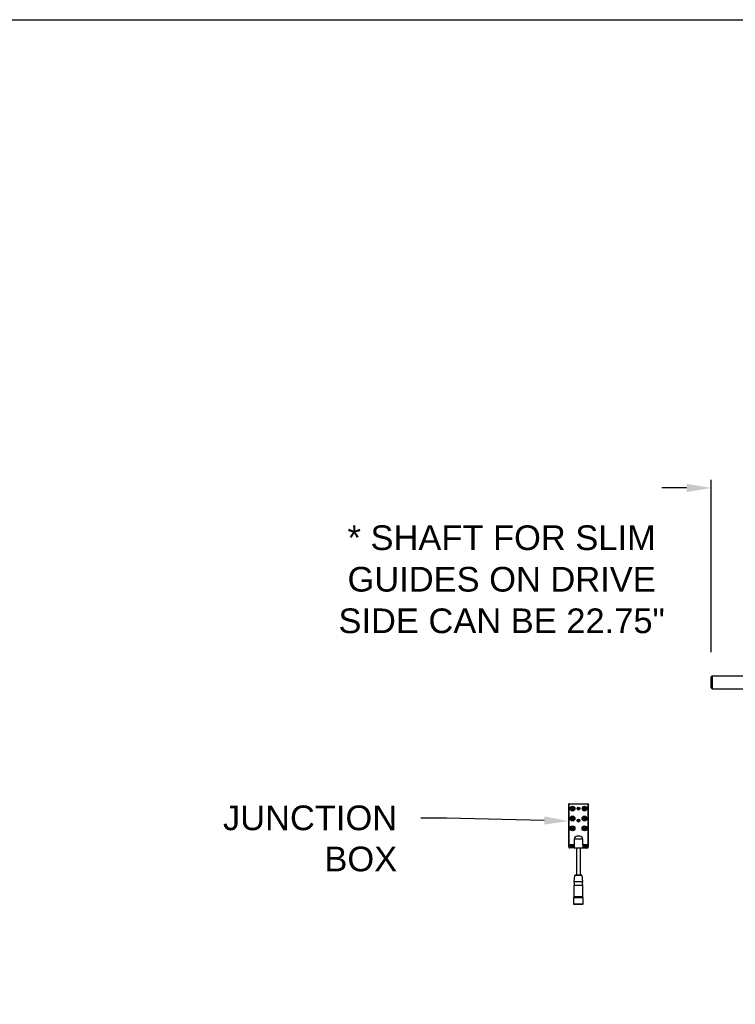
# Model space of a CAD drawing. Header units: inches. Extents: x 170 to 288, y 234 to 248.
# Tile 17 of 256: x 174.36 to 177.08, y 243.44 to 247.18. Entities that reach past the tile are written whole.
import ezdxf
from ezdxf import colors
from ezdxf.entities.mleader import LeaderData, LeaderLine
from ezdxf.math import Vec2, Vec3

# ---------------------------------------------------------------- set-up
doc = ezdxf.new("R2010")
doc.units = ezdxf.units.IN
doc.header["$LTSCALE"] = 0.25
doc.header["$MEASUREMENT"] = 0
doc.layers.add('ANNOTATIONS', color=1, linetype='Continuous')
doc.layers.add('SLIM E GUIDE MOTOR LH', color=7, linetype='Continuous')
doc.styles.add('ARIAL', font='arial.ttf', dxfattribs={"height": 0.09375})
doc.dimstyles.new('STANDARD$0', dxfattribs={"dimtxt": 0.09375, "dimasz": 0.09375, "dimexe": 0.03125, "dimexo": 0.046875, "dimgap": 0.09, "dimtad": 0, "dimtih": 1, "dimtoh": 1, "dimdec": 4, "dimzin": 0, "dimdsep": 46, "dimtxsty": 'ARIAL', "dimcen": 0.09, "dimadec": 0, "dimazin": 0, "dimtfac": 1, "dimtdec": 4, "dimtofl": 0, "dimtmove": 0, "dimatfit": 1, "dimfxl": 1, "dimtolj": 1, "dimtzin": 0, "dimarcsym": 0})

# ---------------------------------------------------------------- blocks, each defined once
blk = doc.blocks.new('*D8')
at = {"layer": 'ANNOTATIONS', "color": 0, "lineweight": -2, "transparency": 16777216}
for p, q in [((176.9912, 244.7789), (176.9912, 245.4338)), ((177.6158, 244.2825), (177.6158, 245.4338)), ((176.8974, 245.4025), (176.8037, 245.4025)), ((177.7095, 245.4025), (177.8033, 245.4025))]:
    blk.add_line(p, q, dxfattribs=at)
at = {"layer": 'ANNOTATIONS', "color": 0, "transparency": 16777216}
for points in [[(176.8974, 245.4182), (176.8974, 245.3869), (176.9912, 245.4025)], [(177.7095, 245.4182), (177.7095, 245.3869), (177.6158, 245.4025)]]:
    blk.add_solid(points, dxfattribs=at)
at = {"layer": 'defpoints', "color": 0, "transparency": 16777216}
for p in [(177.6158, 245.4025), (176.9912, 244.6852), (177.6158, 244.1887)]:
    blk.add_point(p, dxfattribs=at)
at = {"layer": 'ANNOTATIONS', "color": 0, "transparency": 16777216, "insert": (177.3545, 245.4025), "char_height": 0.09375, "attachment_point": 5, "style": 'ARIAL'}
blk.add_mtext('\\A1;27 1/2"', dxfattribs=at)

msp = doc.modelspace()

# ---------------------------------------------------------------- linework, layer by layer
at = {"layer": 'defpoints'}
msp.add_lwpolyline([(189.05875, 234.44685), (169.58887, 234.44685), (169.58887, 247.18196), (189.05875, 247.18196)], close=True, dxfattribs=at)
at = {"layer": 'SLIM E GUIDE MOTOR LH'}
for p, q in [((176.99116, 244.64278), (176.99116, 244.68519)), ((176.9945, 244.68865), (176.9945, 244.63944)), ((176.9945, 244.68865), (177.11165, 244.68865)), ((176.99116, 244.64278), (176.9945, 244.63944)), ((176.9945, 244.63944), (177.11165, 244.63944)), ((176.45003, 244.03799), (176.45034, 244.2016)), ((176.45056, 244.04689), (176.45085, 244.20109)), ((176.45085, 244.20212), (176.52249, 244.20198)), ((176.45136, 244.2016), (176.52198, 244.20147)), ((176.46838, 244.18475), (176.46838, 244.18339)), ((176.46915, 244.18475), (176.46838, 244.18475)), ((176.52249, 244.20096), (176.5222, 244.04676)), ((176.523, 244.20147), (176.5227, 244.03785)), ((176.46838, 244.18339), (176.46917, 244.18338)), ((176.49156, 244.07957), (176.48132, 244.07958)), ((176.46958, 244.04634), (176.45107, 244.04638)), ((176.4647, 244.03731), (176.45634, 244.03733)), ((176.45635, 244.0433), (176.46471, 244.04328)), ((176.46958, 244.04634), (176.46956, 244.03423)), ((176.46962, 244.06835), (176.46958, 244.04634)), ((176.50318, 244.04628), (176.50316, 244.03417)), ((176.50318, 244.04628), (176.50322, 244.06829)), ((176.52169, 244.04625), (176.50318, 244.04628)), ((176.51638, 244.03722), (176.50803, 244.03723)), ((176.50804, 244.0432), (176.5164, 244.04319)), ((176.46956, 244.03423), (176.45374, 244.03426)), ((176.47595, 244.03332), (176.47595, 244.03422)), ((176.47968, 243.93097), (176.47987, 244.03331)), ((176.49284, 244.03329), (176.49265, 243.93094)), ((176.49676, 244.03418), (176.49676, 244.03328)), ((176.51897, 244.03414), (176.50316, 244.03417)), ((176.47048, 243.90526), (176.47286, 243.93005)), ((176.49947, 243.93), (176.50176, 243.9052)), ((176.47002, 243.84911), (176.47009, 243.89175)), ((176.50209, 243.89169), (176.50201, 243.84905)), ((176.46861, 243.84515), (176.47002, 243.84911)), ((176.50201, 243.84905), (176.50341, 243.84509)), ((176.46856, 243.82045), (176.46861, 243.84515)), ((176.50341, 243.84509), (176.50336, 243.82039))]:
    msp.add_line(p, q, dxfattribs=at)
at = {"layer": 'SLIM E GUIDE MOTOR LH', "flags": 128}
for points in [[(176.50322, 244.06829), (176.50297, 244.06829), (176.50221, 244.06829), (176.50097, 244.06829), (176.49929, 244.06829), (176.49722, 244.0683), (176.49482, 244.0683), (176.49217, 244.06831), (176.48934, 244.06831), (176.48642, 244.06832), (176.4835, 244.06832), (176.48067, 244.06833), (176.47802, 244.06833), (176.47562, 244.06834), (176.47355, 244.06834), (176.47187, 244.06834), (176.47063, 244.06835), (176.46987, 244.06835), (176.46962, 244.06835)], [(176.50316, 244.03417), (176.5029, 244.03417), (176.50215, 244.03417), (176.50091, 244.03418), (176.49923, 244.03418), (176.49716, 244.03418), (176.49476, 244.03419), (176.4921, 244.03419), (176.48928, 244.0342), (176.48636, 244.0342), (176.48344, 244.03421), (176.48061, 244.03421), (176.47796, 244.03422), (176.47556, 244.03422), (176.47349, 244.03423), (176.47181, 244.03423), (176.47057, 244.03423), (176.46981, 244.03423), (176.46956, 244.03423)], [(176.48636, 244.0333), (176.48412, 244.0333), (176.48199, 244.03331), (176.48006, 244.03331), (176.47843, 244.03331), (176.47716, 244.03332), (176.47633, 244.03332), (176.47597, 244.03332), (176.47595, 244.03332)], [(176.49676, 244.03328), (176.49675, 244.03328), (176.49638, 244.03328), (176.49555, 244.03328), (176.49429, 244.03328), (176.49265, 244.03329), (176.49072, 244.03329), (176.48859, 244.03329), (176.48636, 244.0333)], [(176.48616, 243.93003), (176.48365, 243.93003), (176.48122, 243.93003), (176.47897, 243.93004), (176.47698, 243.93004), (176.47533, 243.93005), (176.47406, 243.93005), (176.47323, 243.93005), (176.47287, 243.93005), (176.47286, 243.93005)], [(176.48617, 243.93095), (176.48377, 243.93096), (176.48146, 243.93096), (176.47934, 243.93097), (176.47748, 243.93097), (176.47595, 243.93097), (176.47482, 243.93097), (176.47412, 243.93098), (176.47388, 243.93098)], [(176.49947, 243.93), (176.49945, 243.93), (176.49909, 243.93), (176.49827, 243.93), (176.497, 243.93001), (176.49535, 243.93001), (176.49336, 243.93001), (176.49111, 243.93002), (176.48868, 243.93002), (176.48616, 243.93003)], [(176.49845, 243.93093), (176.49822, 243.93093), (176.49752, 243.93093), (176.49638, 243.93093), (176.49485, 243.93094), (176.49299, 243.93094), (176.49087, 243.93094), (176.48856, 243.93095), (176.48617, 243.93095)], [(176.48609, 243.89172), (176.48332, 243.89173), (176.48062, 243.89173), (176.47809, 243.89174), (176.47581, 243.89174), (176.47384, 243.89175), (176.47224, 243.89175), (176.47106, 243.89175), (176.47034, 243.89175), (176.47009, 243.89175)], [(176.48612, 243.90523), (176.4834, 243.90524), (176.48077, 243.90524), (176.4783, 243.90525), (176.47607, 243.90525), (176.47414, 243.90525), (176.47258, 243.90526), (176.47142, 243.90526), (176.47072, 243.90526), (176.47048, 243.90526)], [(176.50209, 243.89169), (176.50185, 243.8917), (176.50113, 243.8917), (176.49995, 243.8917), (176.49835, 243.8917), (176.49638, 243.89171), (176.49409, 243.89171), (176.49157, 243.89171), (176.48887, 243.89172), (176.48609, 243.89172)], [(176.50176, 243.9052), (176.50152, 243.9052), (176.50081, 243.9052), (176.49966, 243.90521), (176.4981, 243.90521), (176.49617, 243.90521), (176.49394, 243.90522), (176.49147, 243.90522), (176.48883, 243.90523), (176.48612, 243.90523)], [(176.48879, 243.84908), (176.48324, 243.84909), (176.48054, 243.84909), (176.47801, 243.8491), (176.47573, 243.8491), (176.47376, 243.8491), (176.47216, 243.84911), (176.47098, 243.84911), (176.47026, 243.84911), (176.47002, 243.84911)], [(176.50201, 243.84905), (176.50177, 243.84905), (176.50105, 243.84905), (176.49987, 243.84905), (176.49827, 243.84906), (176.4963, 243.84906), (176.49401, 243.84907), (176.49149, 243.84907), (176.48879, 243.84908)], [(176.48596, 243.82042), (176.4831, 243.82043), (176.48031, 243.82043), (176.47768, 243.82044), (176.47527, 243.82044), (176.47316, 243.82044), (176.4714, 243.82045), (176.47003, 243.82045), (176.4691, 243.82045), (176.46862, 243.82045), (176.46856, 243.82045)], [(176.48601, 243.84512), (176.48314, 243.84513), (176.48036, 243.84513), (176.47773, 243.84514), (176.47532, 243.84514), (176.47321, 243.84514), (176.47144, 243.84515), (176.47007, 243.84515), (176.46914, 243.84515), (176.46867, 243.84515), (176.46861, 243.84515)], [(176.48873, 243.81939), (176.48319, 243.8194), (176.4805, 243.81941), (176.47797, 243.81941), (176.47567, 243.81942), (176.47367, 243.81942), (176.47202, 243.81942), (176.47077, 243.81943), (176.46995, 243.81943), (176.4696, 243.81943), (176.46958, 243.81943)], [(176.50336, 243.82039), (176.5033, 243.82039), (176.50283, 243.82039), (176.50189, 243.82039), (176.50053, 243.82039), (176.49876, 243.8204), (176.49665, 243.8204), (176.49424, 243.82041), (176.49161, 243.82041), (176.48883, 243.82042), (176.48596, 243.82042)], [(176.50341, 243.84509), (176.50335, 243.84509), (176.50287, 243.84509), (176.50194, 243.84509), (176.50057, 243.84509), (176.49881, 243.8451), (176.49669, 243.8451), (176.49429, 243.8451), (176.49166, 243.84511), (176.48887, 243.84511), (176.48601, 243.84512)], [(176.50233, 243.81937), (176.50232, 243.81937), (176.50197, 243.81937), (176.50115, 243.81937), (176.4999, 243.81937), (176.49825, 243.81937), (176.49625, 243.81938), (176.49395, 243.81938), (176.49141, 243.81939), (176.48873, 243.81939)]]:
    msp.add_lwpolyline(points, dxfattribs=at)
at = {"layer": 'SLIM E GUIDE MOTOR LH'}
for centre, radius in [((176.46378, 244.18401), 0.00913), ((176.46378, 244.18401), 0.00785), ((176.46107, 244.18673), 0.000853), ((176.46378, 244.18401), 0.000853), ((176.4665, 244.18672), 0.000853), ((176.48664, 244.18388), 0.00536), ((176.48664, 244.18388), 0.00292), ((176.50949, 244.18393), 0.00913), ((176.50949, 244.18393), 0.00785), ((176.50949, 244.18393), 0.00542), ((176.50679, 244.18664), 0.000853), ((176.50949, 244.18393), 0.000853), ((176.51221, 244.18663), 0.000853), ((176.46371, 244.14648), 0.00913), ((176.46371, 244.14648), 0.00785), ((176.46371, 244.14648), 0.00542), ((176.461, 244.1492), 0.000853), ((176.46106, 244.1813), 0.000853), ((176.46371, 244.14648), 0.000853), ((176.46643, 244.14919), 0.000853), ((176.46649, 244.18129), 0.000853), ((176.50942, 244.1464), 0.00913), ((176.50942, 244.1464), 0.00785), ((176.50942, 244.1464), 0.00542), ((176.50672, 244.14912), 0.000853), ((176.50678, 244.18122), 0.000853), ((176.50942, 244.1464), 0.000853), ((176.51214, 244.14911), 0.000853), ((176.5122, 244.18121), 0.000853), ((176.46364, 244.10896), 0.00913), ((176.46364, 244.10896), 0.00785), ((176.46364, 244.10896), 0.00542), ((176.46093, 244.11167), 0.000853), ((176.46099, 244.14378), 0.000853), ((176.46364, 244.10896), 0.000853), ((176.46636, 244.11166), 0.000853), ((176.46642, 244.14377), 0.000853), ((176.48655, 244.13817), 0.00536), ((176.48655, 244.13817), 0.00292), ((176.50935, 244.10887), 0.00913), ((176.50935, 244.10887), 0.00785), ((176.50935, 244.10887), 0.00542), ((176.50665, 244.11159), 0.000853), ((176.50671, 244.14369), 0.000853), ((176.50935, 244.10887), 0.000853), ((176.51207, 244.11158), 0.000853), ((176.51213, 244.14368), 0.000853), ((176.46092, 244.10625), 0.000853), ((176.46635, 244.10624), 0.000853), ((176.50664, 244.10617), 0.000853), ((176.51206, 244.10615), 0.000853)]:
    msp.add_circle(centre, radius, dxfattribs=at)
for centre, radius, start, end in [((176.45085, 244.2016), 0.000512, 89.89381, 179.89381), ((176.45136, 244.20109), 0.000512, 89.89381, 179.89381), ((176.46378, 244.18401), 0.00542, 7.82741, 353.37398), ((176.52198, 244.20096), 0.000512, 359.89381, 89.89381), ((176.52249, 244.20147), 0.000512, 359.89381, 89.89381), ((176.48234, 244.06682), 0.01281, 94.52862, 173.12929), ((176.49051, 244.06682), 0.01279, 6.6018, 85.31553), ((176.45375, 244.03798), 0.00372, 179.89381, 269.89381), ((176.45107, 244.04689), 0.000512, 179.89381, 269.89381), ((176.45635, 244.04031), 0.00299, 89.89381, 269.89381), ((176.46471, 244.0403), 0.00299, 269.89381, 89.89381), ((176.50803, 244.04022), 0.00299, 89.89381, 269.89381), ((176.51639, 244.0402), 0.00299, 269.89381, 89.89381), ((176.51898, 244.03786), 0.00372, 269.89381, 359.89381), ((176.52169, 244.04676), 0.000512, 269.89381, 359.89381), ((176.47388, 243.92995), 0.00102, 89.89381, 174.51711), ((176.49845, 243.92991), 0.00102, 5.27052, 89.89381), ((176.45106, 243.89906), 0.02038, 339.0102, 17.7184), ((176.52115, 243.89893), 0.02038, 162.06923, 200.77742), ((176.46959, 243.82045), 0.00102, 179.89381, 269.89381), ((176.50234, 243.82039), 0.00102, 269.89381, 359.89381)]:
    msp.add_arc(centre, radius, start, end, dxfattribs=at)
msp.add_open_spline([(176.9945, 244.68865), (176.99349, 244.68761), (176.99238, 244.68646), (176.99127, 244.6853), (176.99116, 244.68519)], degree=3, knots=[0, 0, 0, 0, 0.9023686, 1, 1, 1, 1], dxfattribs=at)

# ---------------------------------------------------------------- texts
at = {"layer": 'ANNOTATIONS', "insert": (176.19433, 245.26036), "char_height": 0.09375, "width": 1.2465025, "attachment_point": 2, "line_spacing_factor": 1.010437, "style": 'ARIAL'}
msp.add_mtext('* SHAFT FOR SLIM GUIDES ON DRIVE SIDE CAN BE 22.75"', dxfattribs=at)

# ---------------------------------------------------------------- dimensions: what is measured, and where the dimension line sits
at = {"layer": 'ANNOTATIONS'}
dim = msp.add_linear_dim(base=(177.61578, 245.40253), p1=(176.99116, 244.68519), p2=(177.61578, 244.18872), text='27 1/2"', dimstyle='STANDARD$0', override={"dimexo": 0.09375}, dxfattribs=at)
dim.commit()
dim.dimension.update_dxf_attribs({"geometry": '*D8', "text_midpoint": (177.35448, 245.40253), "dimtype": 160})

# ---------------------------------------------------------------- leaders
ml = msp.add_multileader_mtext('Standard', dxfattribs=at)
ml.set_content('JUNCTION\\PBOX', color=256, style='ARIAL')
ml.set_leader_properties()
ml.build(insert=Vec2(0, 0))
ml.multileader.update_dxf_attribs({"dogleg_length": 0.36, "arrow_head_size": 0.09375})
ctx = ml.context
ctx.base_point, ctx.char_height, ctx.arrow_head_size, ctx.landing_gap_size, ctx.plane_origin = Vec3(175.0595, 244.14805), 0.09375, 0.09375, 0.09, Vec3(176.78934, 243.98551)
ctx.text_align_type = 2
notes = []
notes.append((ctx, [(0, (1, 1, 0), (175.98526, 244.14805), (-1, 0), 0.09796, [(0, [(176.45021, 244.13641)], 0, [])])]))
ctx.mtext.insert, ctx.mtext.alignment, ctx.mtext.flow_direction = Vec3(175.79731, 244.19573), 3, 5
for ctx, leaders in notes:
    for number, flags, end, landing, length, lines in leaders:
        leader = LeaderData()
        leader.index, (leader.has_last_leader_line, leader.has_dogleg_vector, leader.attachment_direction) = number, flags
        leader.last_leader_point, leader.dogleg_vector, leader.dogleg_length = Vec3(end), Vec3(landing), length
        for number, points, colour, breaks in lines:
            line = LeaderLine()
            line.index, line.vertices, line.color, line.breaks = number, Vec3.list(points), colors.encode_raw_color(colour), breaks
            leader.lines.append(line)
        ctx.leaders.append(leader)

doc.saveas('drawing.dxf')
